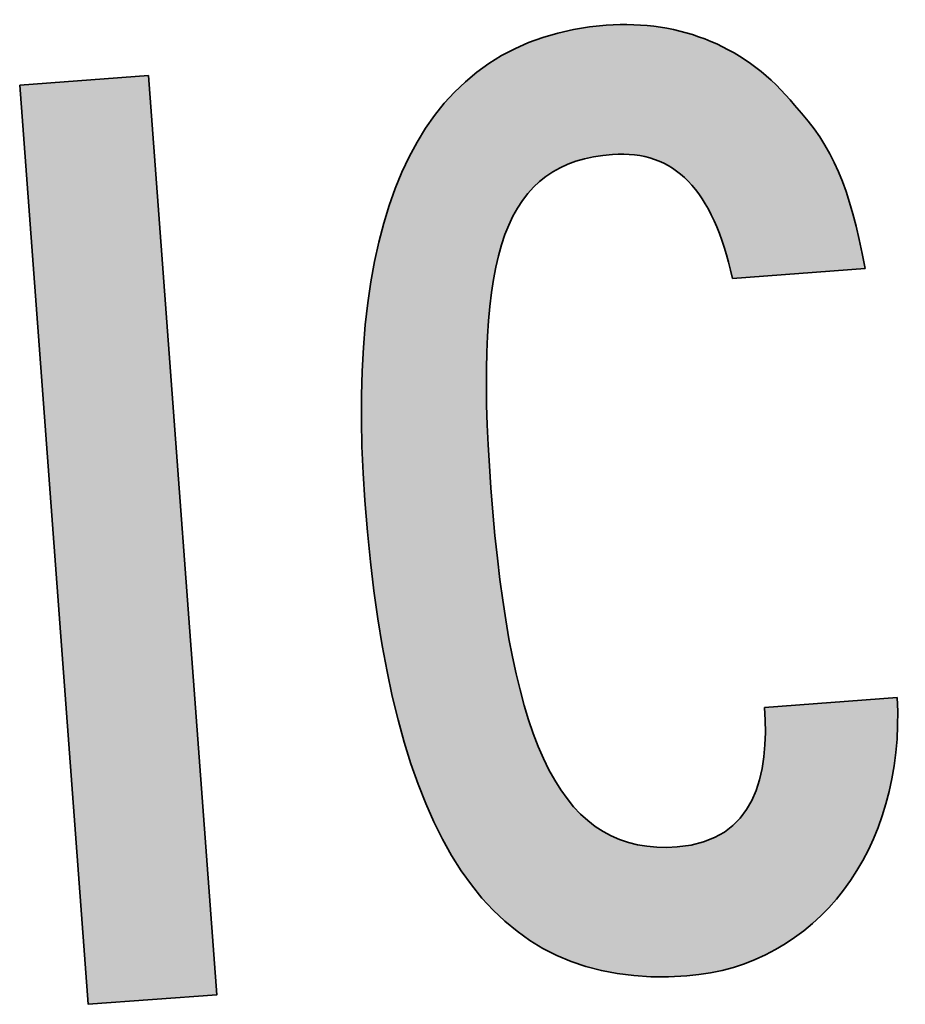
# Model space of a CAD drawing. Header units: millimetres. Extents: x 573132 to 957048, y 21042 to 318066.
# Tile 165 of 256: x 840138 to 840332, y 170768 to 170983. Entities that reach past the tile are written whole.
import ezdxf

# ---------------------------------------------------------------- set-up
doc = ezdxf.new("R2010")
doc.units = ezdxf.units.MM
doc.header["$LTSCALE"] = 2000
doc.layers.add('EV points', color=7, linetype='Continuous')

# ---------------------------------------------------------------- blocks, each defined once
blk = doc.blocks.new('elev17189.1')
at = {"true_color": 0xffffff}
h = blk.add_hatch(color=7, dxfattribs=at)
h.dxf.hatch_style = 1
edge = h.paths.add_edge_path()
edge.add_spline(control_points=[(6.677178, 12.86841), (6.307188, 12.86841), (6.159168, 13.21578), (6.159168, 14.07894)], knot_values=[0, 0, 0, 0, 1, 1, 1, 1], degree=3, periodic=0)
edge.add_spline(control_points=[(6.159168, 14.07894), (6.159168, 14.85789), (6.286008, 15.13158), (6.634848, 15.13158)], knot_values=[0, 0, 0, 0, 1, 1, 1, 1], degree=3, periodic=0)
edge.add_spline(control_points=[(6.634848, 15.13158), (6.835698, 15.13158), (6.952008, 14.99475), (6.994218, 14.7)], knot_values=[0, 0, 0, 0, 1, 1, 1, 1], degree=3, periodic=0)
edge.add_line((6.994218, 14.7), (7.427628, 14.7))
edge.add_spline(control_points=[(7.427628, 14.7), (7.395918, 14.97369), (7.353618, 15.10002), (7.237338, 15.24738)], knot_values=[0, 0, 0, 0, 1, 1, 1, 1], degree=3, periodic=0)
edge.add_spline(control_points=[(7.237338, 15.24738), (7.099908, 15.44739), (6.888558, 15.55263), (6.645408, 15.55263)], knot_values=[0, 0, 0, 0, 1, 1, 1, 1], degree=3, periodic=0)
edge.add_spline(control_points=[(6.645408, 15.55263), (6.053478, 15.55263), (5.746908, 15.03684), (5.746908, 14.06841)], knot_values=[0, 0, 0, 0, 1, 1, 1, 1], degree=3, periodic=0)
edge.add_spline(control_points=[(5.746908, 14.06841), (5.746908, 12.96315), (6.032328, 12.44736), (6.677148, 12.44736)], knot_values=[0, 0, 0, 0, 1, 1, 1, 1], degree=3, periodic=0)
edge.add_spline(control_points=[(6.677148, 12.44736), (7.099938, 12.44736), (7.417068, 12.80523), (7.427658, 13.29999)], knot_values=[0, 0, 0, 0, 1, 1, 1, 1], degree=3, periodic=0)
edge.add_line((7.427658, 13.29999), (6.994248, 13.29999))
edge.add_spline(control_points=[(6.994248, 13.29999), (6.994248, 13.07895), (6.930858, 12.86841), (6.677178, 12.86841)], knot_values=[0, 0, 0, 0, 1, 1, 1, 1], degree=3, periodic=0)
h = blk.add_hatch(color=7, dxfattribs=at)
h.dxf.hatch_style = 1
h.paths.add_polyline_path([(5.14686, 15.50001), (4.72686, 15.50001), (4.72686, 12.50001), (5.14686, 12.50001)])
at = {"color": 255, "lineweight": 35}
blk.add_lwpolyline([(4.72686, 15.50001), (5.14686, 15.50001), (5.14686, 12.50001), (4.72686, 12.50001)], close=True, dxfattribs=at)
for points in [[(7.427628, 14.7), (6.994218, 14.7)], [(6.994248, 13.29999), (7.427658, 13.29999)]]:
    blk.add_lwpolyline(points, dxfattribs=at)
for points in [[(5.746908, 14.06841), (5.746908, 15.03684), (6.053478, 15.55263), (6.645408, 15.55263)], [(6.645408, 15.55263), (6.888558, 15.55263), (7.099908, 15.44739), (7.237338, 15.24738)], [(7.237338, 15.24738), (7.353618, 15.10002), (7.395918, 14.97369), (7.427628, 14.7)], [(6.634848, 15.13158), (6.286008, 15.13158), (6.159168, 14.85789), (6.159168, 14.07894)], [(6.994218, 14.7), (6.952008, 14.99475), (6.835698, 15.13158), (6.634848, 15.13158)], [(6.159168, 14.07894), (6.159168, 13.21578), (6.307188, 12.86841), (6.677178, 12.86841)], [(6.677148, 12.44736), (6.032328, 12.44736), (5.746908, 12.96315), (5.746908, 14.06841)], [(7.427658, 13.29999), (7.417068, 12.80523), (7.099938, 12.44736), (6.677148, 12.44736)], [(6.677178, 12.86841), (6.930858, 12.86841), (6.994248, 13.07895), (6.994248, 13.29999)]]:
    blk.add_open_spline(points, degree=3, dxfattribs=at)

msp = doc.modelspace()

# ---------------------------------------------------------------- block references
at = {"layer": 'EV points', "xscale": 67.08863045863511, "yscale": 67.08863045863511, "zscale": 67.08863045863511, "rotation": 4.265107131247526}
msp.add_blockref('elev17189.1', (839899.27, 169907.96), dxfattribs=at)

doc.saveas('drawing.dxf')
